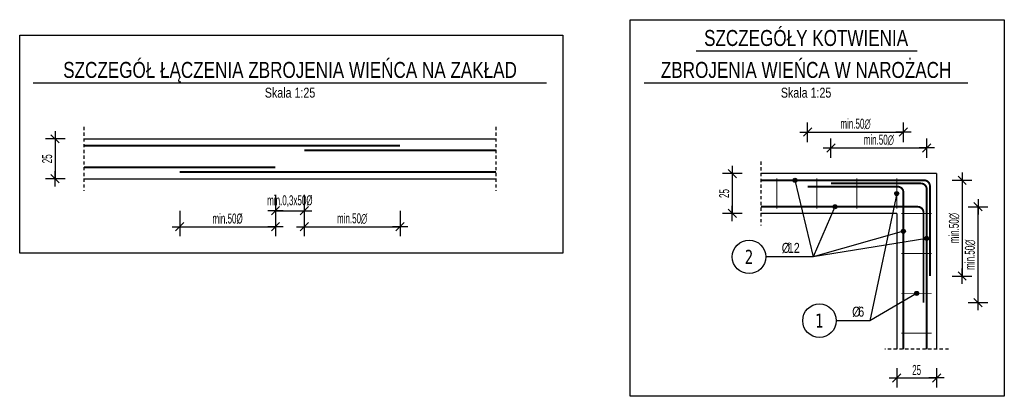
# Model space of a CAD drawing. Header units: millimetres. Extents: x 10513 to 15210, y -3009 to 1704.
# Tile 1 of 18: x 10951 to 11567, y -1974 to -1738. Entities that reach past the tile are written whole.
import ezdxf
from ezdxf.enums import TextEntityAlignment as Align

# ---------------------------------------------------------------- set-up
doc = ezdxf.new("R2010")
doc.units = ezdxf.units.MM
doc.header["$LTSCALE"] = 10
doc.linetypes.add('MP', pattern=[0.36, 0.2, -0.16])
for name, color, linetype in [('1', 2, 'Continuous'), ('BA_wic', 1, 'Continuous'), ('BA_wym', 1, 'Continuous'), ('BZ_lpm', 1, 'MP'), ('BZ_odn', 1, 'Continuous'), ('BZ_opi2', 4, 'Continuous'), ('BZ_opi4', 53, 'Continuous'), ('BZ_P_wid', 3, 'Continuous'), ('BZ_sym', 7, 'Continuous'), ('BZ_txg', 3, 'Continuous'), ('BZ_txs', 2, 'Continuous'), ('BZ_wis', 2, 'Continuous'), ('BZ_wym', 1, 'Continuous')]:
    doc.layers.add(name, color=color, linetype=linetype)
doc.layers.add('BA_obw', color=230, linetype='Continuous', plot=False)
doc.layers.add('BZ_pom', color=6, linetype='Continuous', plot=False)
doc.styles.add('BIKTBG', font='tahoma.ttf', dxfattribs={"width": 0.85})
doc.styles.add('BIKTG', font='bikromsw.shx', dxfattribs={"width": 0.8})
doc.styles.add('BIKTS', font='bikromsw.shx', dxfattribs={"width": 0.8})
doc.styles.add('BIKWYM', font='bikromsw.shx', dxfattribs={"width": 0.6})
doc.dimstyles.new('BA_KR_25_cm', dxfattribs={"dimscale": 0.25, "dimtxt": 25, "dimasz": 1.666667, "dimexe": 24, "dimexo": 0, "dimgap": 0, "dimtad": 0, "dimdec": 1, "dimrnd": 0.5, "dimzin": 9, "dimdsep": 46, "dimtxsty": 'BIKWYM', "dimblk": 'WYM-KR', "dimcen": 0, "dimdle": 20, "dimclrd": 256, "dimclre": 256, "dimclrt": 7, "dimadec": 0, "dimazin": 0, "dimtfac": 0.033333, "dimtdec": 1, "dimtmove": 0, "dimatfit": 3, "dimldrblk": 'WYM-KR', "dimfxl": 1, "dimtvp": 0.8, "dimtolj": 1, "dimarcsym": 0})
doc.dimstyles.new('BZ_KP_25_cm', dxfattribs={"dimscale": 0.25, "dimtxt": 25, "dimasz": 1.666667, "dimexe": 24, "dimexo": 0, "dimgap": 0, "dimtad": 0, "dimdec": 1, "dimrnd": 0.5, "dimzin": 9, "dimdsep": 46, "dimtxsty": 'BIKWYM', "dimblk": 'WYM-KR', "dimblk1": 'WYM-KP', "dimblk2": 'WYM-KP', "dimsah": 1, "dimcen": 0, "dimdle": 20, "dimclrd": 256, "dimclre": 256, "dimclrt": 7, "dimadec": 0, "dimazin": 0, "dimtfac": 0.033333, "dimtdec": 1, "dimtmove": 0, "dimatfit": 3, "dimldrblk": 'WYM-KP', "dimfxl": 1, "dimtvp": 0.8, "dimtolj": 1, "dimarcsym": 0})
doc.dimstyles.new('BZ_KR_25_cm', dxfattribs={"dimscale": 0.25, "dimtxt": 25, "dimasz": 1.666667, "dimexe": 24, "dimexo": 0, "dimgap": 0, "dimtad": 0, "dimdec": 1, "dimrnd": 0.5, "dimzin": 9, "dimdsep": 46, "dimtxsty": 'BIKWYM', "dimblk": 'WYM-KR', "dimcen": 0, "dimdle": 20, "dimclrd": 256, "dimclre": 256, "dimclrt": 2, "dimadec": 0, "dimazin": 0, "dimtfac": 0.033333, "dimtdec": 1, "dimtmove": 0, "dimatfit": 3, "dimldrblk": 'WYM-KR', "dimfxl": 25, "dimfxlon": 1, "dimtvp": 0.8, "dimtolj": 1, "dimarcsym": 0})

# ---------------------------------------------------------------- blocks, each defined once
blk = doc.blocks.new('WYM-KR')
at = {"linetype": 'ByBlock'}
blk.add_line((11.52, 0), (-11.52, 0), dxfattribs=at)
at = {"color": 7, "linetype": 'ByBlock'}
blk.add_line((6.24, 6.24), (-6.24, -6.24), dxfattribs=at)
blk = doc.blocks.new('*D38')
at = {"layer": 'BA_wym', "lineweight": -2}
for p, q in [((11110.86, -1847.77), (11110.86, -1863.77)), ((11128.86, -1847.77), (11128.86, -1863.77)), ((11110.44, -1857.77), (11110.02, -1857.77)), ((11110.86, -1857.77), (11128.86, -1857.77)), ((11129.27, -1857.77), (11129.69, -1857.77))]:
    blk.add_line(p, q, dxfattribs=at)
at = {"layer": 'Defpoints', "color": 0}
for p in [(11110.86, -1847.77), (11128.86, -1847.77), (11128.86, -1857.77)]:
    blk.add_point(p, dxfattribs=at)
at = {"layer": 'BA_wym', "lineweight": -2, "xscale": 0.4166666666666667, "yscale": 0.4166666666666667, "zscale": 0.4166666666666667}
blk.add_blockref('WYM-KR', (11110.86, -1857.77), dxfattribs=at)
at = {"layer": 'BA_wym', "lineweight": -2, "xscale": 0.4166666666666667, "yscale": 0.4166666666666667, "zscale": 0.4166666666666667, "rotation": 180}
blk.add_blockref('WYM-KR', (11128.86, -1857.77), dxfattribs=at)
at = {"layer": 'BA_wym', "color": 7, "lineweight": -2, "insert": (11119.86, -1851.82), "char_height": 6.25, "attachment_point": 5, "style": 'BIKWYM'}
blk.add_mtext('\\A1;min.0,3x50%%C', dxfattribs=at)
blk = doc.blocks.new('*D39')
at = {"layer": 'BA_wym', "lineweight": -2}
for p, q in [((11128.86, -1857.77), (11128.86, -1873.77)), ((11188.86, -1857.77), (11188.86, -1873.77)), ((11129.27, -1867.77), (11188.44, -1867.77))]:
    blk.add_line(p, q, dxfattribs=at)
at = {"layer": 'Defpoints', "color": 0}
for p in [(11128.86, -1857.77), (11188.86, -1857.77), (11188.86, -1867.77)]:
    blk.add_point(p, dxfattribs=at)
at = {"layer": 'BA_wym', "lineweight": -2, "xscale": 0.4166666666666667, "yscale": 0.4166666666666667, "zscale": 0.4166666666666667, "rotation": 180}
blk.add_blockref('WYM-KR', (11128.86, -1867.77), dxfattribs=at)
at = {"layer": 'BA_wym', "lineweight": -2, "xscale": 0.4166666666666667, "yscale": 0.4166666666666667, "zscale": 0.4166666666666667}
blk.add_blockref('WYM-KR', (11188.86, -1867.77), dxfattribs=at)
at = {"layer": 'BA_wym', "color": 7, "lineweight": -2, "insert": (11158.86, -1862.77), "char_height": 6.25, "attachment_point": 5, "style": 'BIKWYM'}
blk.add_mtext('\\A1;\\Fbikromsw.shx|c1;min.50∅', dxfattribs=at)
blk = doc.blocks.new('*D40')
at = {"layer": 'BA_wym', "lineweight": -2}
for p, q in [((11050.86, -1857.77), (11050.86, -1873.77)), ((11110.86, -1857.77), (11110.86, -1873.77)), ((11051.27, -1867.77), (11110.44, -1867.77))]:
    blk.add_line(p, q, dxfattribs=at)
at = {"layer": 'Defpoints', "color": 0}
for p in [(11050.86, -1857.77), (11110.86, -1857.77), (11110.86, -1867.77)]:
    blk.add_point(p, dxfattribs=at)
at = {"layer": 'BA_wym', "lineweight": -2, "xscale": 0.4166666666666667, "yscale": 0.4166666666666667, "zscale": 0.4166666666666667, "rotation": 180}
blk.add_blockref('WYM-KR', (11050.86, -1867.77), dxfattribs=at)
at = {"layer": 'BA_wym', "lineweight": -2, "xscale": 0.4166666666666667, "yscale": 0.4166666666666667, "zscale": 0.4166666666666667}
blk.add_blockref('WYM-KR', (11110.86, -1867.77), dxfattribs=at)
at = {"layer": 'BA_wym', "color": 7, "lineweight": -2, "insert": (11080.86, -1862.77), "char_height": 6.25, "attachment_point": 5, "style": 'BIKWYM'}
blk.add_mtext('\\A1;min.50%%C', dxfattribs=at)
blk = doc.blocks.new('eoprz')
blk = doc.blocks.new('*D41')
at = {"layer": 'BZ_wym', "lineweight": -2}
for p, q in [((10979.11, -1812.77), (10966.86, -1812.77)), ((10972.86, -1813.19), (10972.86, -1837.35)), ((10979.11, -1837.77), (10966.86, -1837.77))]:
    blk.add_line(p, q, dxfattribs=at)
at = {"layer": 'Defpoints', "color": 0}
for p in [(10990.86, -1812.77), (10972.86, -1837.77), (10990.86, -1837.77)]:
    blk.add_point(p, dxfattribs=at)
at = {"layer": 'BZ_wym', "lineweight": -2, "xscale": 0.4166666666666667, "yscale": 0.4166666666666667, "zscale": 0.4166666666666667}
for p, rotation in [((10972.86, -1812.77), 90), ((10972.86, -1837.77), 270)]:
    blk.add_blockref('WYM-KR', p, dxfattribs=dict(at, rotation=rotation))
at = {"layer": 'BZ_wym', "color": 2, "lineweight": -2, "insert": (10967.86, -1825.27), "char_height": 6.25, "attachment_point": 5, "rotation": 90, "style": 'BIKWYM'}
blk.add_mtext('\\A1;25', dxfattribs=at)
blk = doc.blocks.new('*D42')
at = {"layer": 'BZ_wym', "lineweight": -2}
for p, q in [((11403.14, -1834.5), (11390.89, -1834.5)), ((11396.89, -1834.92), (11396.89, -1859.08)), ((11403.14, -1859.5), (11390.89, -1859.5))]:
    blk.add_line(p, q, dxfattribs=at)
at = {"layer": 'Defpoints', "color": 0}
for p in [(11414.89, -1834.5), (11396.89, -1859.5), (11414.89, -1859.5)]:
    blk.add_point(p, dxfattribs=at)
at = {"layer": 'BZ_wym', "lineweight": -2, "xscale": 0.4166666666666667, "yscale": 0.4166666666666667, "zscale": 0.4166666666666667}
for p, rotation in [((11396.89, -1834.5), 90), ((11396.89, -1859.5), 270)]:
    blk.add_blockref('WYM-KR', p, dxfattribs=dict(at, rotation=rotation))
at = {"layer": 'BZ_wym', "color": 2, "lineweight": -2, "insert": (11391.89, -1847), "char_height": 6.25, "attachment_point": 5, "rotation": 90, "style": 'BIKWYM'}
blk.add_mtext('\\A1;25', dxfattribs=at)
blk = doc.blocks.new('*D43')
at = {"layer": 'BZ_wym', "lineweight": -2}
for p, q in [((11499.89, -1956.25), (11499.89, -1968.5)), ((11524.89, -1956.25), (11524.89, -1968.5)), ((11500.31, -1962.5), (11524.48, -1962.5))]:
    blk.add_line(p, q, dxfattribs=at)
at = {"layer": 'Defpoints', "color": 0}
for p in [(11499.89, -1944.5), (11524.89, -1944.5), (11524.89, -1962.5)]:
    blk.add_point(p, dxfattribs=at)
at = {"layer": 'BZ_wym', "lineweight": -2, "xscale": 0.4166666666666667, "yscale": 0.4166666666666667, "zscale": 0.4166666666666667, "rotation": 180}
blk.add_blockref('WYM-KR', (11499.89, -1962.5), dxfattribs=at)
at = {"layer": 'BZ_wym', "lineweight": -2, "xscale": 0.4166666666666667, "yscale": 0.4166666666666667, "zscale": 0.4166666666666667}
blk.add_blockref('WYM-KR', (11524.89, -1962.5), dxfattribs=at)
at = {"layer": 'BZ_wym', "color": 2, "lineweight": -2, "insert": (11512.39, -1957.5), "char_height": 6.25, "attachment_point": 5, "style": 'BIKWYM'}
blk.add_mtext('\\A1;25', dxfattribs=at)
blk = doc.blocks.new('WYM-KP')
blk.add_hatch(color=256).paths.add_polyline_path([(3, 0, 1), (-3, 0, 1)])
blk.add_circle((0, 0), 3)
blk = doc.blocks.new('bik_BlkOpPretU', base_point=(18572.85, 5991.36))
at = {"layer": 'BZ_opi2', "style": 'BIKTBG', "width": 0.8}
blk.add_attdef('NUMER', text='', height=26.25, dxfattribs=at).set_placement((18420.64, 5991.36), align=Align.MIDDLE_CENTER)
at = {"layer": 'BZ_opi4', "style": 'BIKTS', "width": 0.8}
for tag, p in [('SZTUK', (18467.14, 5998.86)), ('PRZEDR_FI', (18535, 5998.86)), ('PRZEKROJ', (18546.43, 5998.86)), ('UWAGA', (18467.14, 5965.11))]:
    blk.add_attdef(tag, p, '', height=18.75, dxfattribs=at)
at = {"layer": 'BZ_pom', "width": 0.8}
for tag, p, height, style in [('POZYCJA', (18452.14, 6028.86), 26.25, 'BIKTBG'), ('GATUNEK', (18346.58, 6028.86), 18.75, 'BIKTS'), ('METODA_L', (18348.57, 5991.36), 18.75, 'BIKTS')]:
    blk.add_attdef(tag, p, '', height=height, dxfattribs=dict(at, style=style))
at = {"layer": 'BZ_wym', "width": 0.8}
for tag, p, height, style, flags in [('PRZEDR_L', (18467.14, 5936.98), 18.75, 'BIKTS', 1), ('DLUGOSC', (18467.14, 5908.86), 18.75, 'BIKTS', 1), ('TYP_PRETA', (18467.14, 5880.73), 18.75, 'BIKTS', 3), ('PRZEDR_NR', (18467.14, 5852.61), 26.25, 'BIKTBG', 1), ('PRZEDR_SZT', (18467.14, 5824.48), 18.75, 'BIKTS', 1), ('EURO_KOD', (18467.14, 5796.36), 18.75, 'BIKTS', 3), ('EURO_KOD_SEGMENTY', (18507.85, 5796.36), 18.75, 'BIKTS', 3), ('HAK_1', (18467.14, 5768.23), 18.75, 'BIKTS', 3), ('HAK_2', (18467.14, 5740.11), 18.75, 'BIKTS', 3), ('ID', (18467.14, 5711.98), 18.75, 'BIKTS', 3), ('ID_C', (18467.14, 5683.86), 18.75, 'BIKTS', 3), ('b_atr_0', (18467.14, 5655.73), 18.75, 'BIKTS', 3)]:
    blk.add_attdef(tag, p, '', height=height, dxfattribs=dict(at, style=style, flags=flags))
blk = doc.blocks.new('*D44')
at = {"layer": 'BZ_wym', "lineweight": -2}
for p, q in [((11458.69, -1824.75), (11458.69, -1812.5)), ((11518.69, -1824.75), (11518.69, -1812.5)), ((11459.11, -1818.5), (11518.28, -1818.5))]:
    blk.add_line(p, q, dxfattribs=at)
at = {"layer": 'Defpoints', "color": 0}
for p in [(11518.69, -1818.5), (11458.69, -1828.5), (11518.69, -1828.5)]:
    blk.add_point(p, dxfattribs=at)
at = {"layer": 'BZ_wym', "lineweight": -2, "xscale": 0.4166666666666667, "yscale": 0.4166666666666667, "zscale": 0.4166666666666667, "rotation": 180}
blk.add_blockref('WYM-KR', (11458.69, -1818.5), dxfattribs=at)
at = {"layer": 'BZ_wym', "lineweight": -2, "xscale": 0.4166666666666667, "yscale": 0.4166666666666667, "zscale": 0.4166666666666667}
blk.add_blockref('WYM-KR', (11518.69, -1818.5), dxfattribs=at)
at = {"layer": 'BZ_wym', "color": 2, "lineweight": -2, "insert": (11488.69, -1813.5), "char_height": 6.25, "attachment_point": 5, "style": 'BIKWYM'}
blk.add_mtext('\\A1;\\Fbikromsw.shx|c1;\\C7;min.50∅', dxfattribs=at)
blk = doc.blocks.new('*D45')
at = {"layer": 'BZ_wym', "lineweight": -2}
for p, q in [((11444.09, -1814.75), (11444.09, -1802.5)), ((11504.09, -1814.75), (11504.09, -1802.5)), ((11444.51, -1808.5), (11503.68, -1808.5))]:
    blk.add_line(p, q, dxfattribs=at)
at = {"layer": 'Defpoints', "color": 0}
for p in [(11504.09, -1808.5), (11444.09, -1818.5), (11504.09, -1818.5)]:
    blk.add_point(p, dxfattribs=at)
at = {"layer": 'BZ_wym', "lineweight": -2, "xscale": 0.4166666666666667, "yscale": 0.4166666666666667, "zscale": 0.4166666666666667, "rotation": 180}
blk.add_blockref('WYM-KR', (11444.09, -1808.5), dxfattribs=at)
at = {"layer": 'BZ_wym', "lineweight": -2, "xscale": 0.4166666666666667, "yscale": 0.4166666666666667, "zscale": 0.4166666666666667}
blk.add_blockref('WYM-KR', (11504.09, -1808.5), dxfattribs=at)
at = {"layer": 'BZ_wym', "color": 2, "lineweight": -2, "insert": (11474.09, -1803.5), "char_height": 6.25, "attachment_point": 5, "style": 'BIKWYM'}
blk.add_mtext('\\A1;\\Fbikromsw.shx|c1;\\C7;min.50∅', dxfattribs=at)
blk = doc.blocks.new('*D46')
at = {"layer": 'BZ_wym', "lineweight": -2}
for p, q in [((11534.64, -1838.7), (11546.89, -1838.7)), ((11540.89, -1839.12), (11540.89, -1898.28)), ((11534.64, -1898.7), (11546.89, -1898.7))]:
    blk.add_line(p, q, dxfattribs=at)
at = {"layer": 'Defpoints', "color": 0}
for p in [(11530.89, -1838.7), (11530.89, -1898.7), (11540.89, -1898.7)]:
    blk.add_point(p, dxfattribs=at)
at = {"layer": 'BZ_wym', "lineweight": -2, "xscale": 0.4166666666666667, "yscale": 0.4166666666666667, "zscale": 0.4166666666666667}
for p, rotation in [((11540.89, -1838.7), 90), ((11540.89, -1898.7), 270)]:
    blk.add_blockref('WYM-KR', p, dxfattribs=dict(at, rotation=rotation))
at = {"layer": 'BZ_wym', "color": 2, "lineweight": -2, "insert": (11535.89, -1868.7), "char_height": 6.25, "attachment_point": 5, "rotation": 90, "style": 'BIKWYM'}
blk.add_mtext('\\A1;\\Fbikromsw.shx|c1;\\C7;min.50∅', dxfattribs=at)
blk = doc.blocks.new('*D47')
at = {"layer": 'BZ_wym', "lineweight": -2}
for p, q in [((11544.64, -1855.3), (11556.89, -1855.3)), ((11550.89, -1914.88), (11550.89, -1855.72)), ((11544.64, -1915.3), (11556.89, -1915.3))]:
    blk.add_line(p, q, dxfattribs=at)
at = {"layer": 'Defpoints', "color": 0}
for p in [(11540.89, -1855.3), (11550.89, -1855.3), (11540.89, -1915.3)]:
    blk.add_point(p, dxfattribs=at)
at = {"layer": 'BZ_wym', "lineweight": -2, "xscale": 0.4166666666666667, "yscale": 0.4166666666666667, "zscale": 0.4166666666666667}
for p, rotation in [((11550.89, -1855.3), 90), ((11550.89, -1915.3), 270)]:
    blk.add_blockref('WYM-KR', p, dxfattribs=dict(at, rotation=rotation))
at = {"layer": 'BZ_wym', "color": 2, "lineweight": -2, "insert": (11545.89, -1885.3), "char_height": 6.25, "attachment_point": 5, "rotation": 90, "style": 'BIKWYM'}
blk.add_mtext('\\A1;\\Fbikromsw.shx|c1;\\C7;min.50∅', dxfattribs=at)

msp = doc.modelspace()

# ---------------------------------------------------------------- linework, layer by layer
at = {"layer": '1'}
for p, q in [((11524.89, -1834.5), (11414.89, -1834.5)), ((11524.89, -1834.5), (11524.89, -1944.5)), ((11499.89, -1859.5), (11414.89, -1859.5)), ((11499.89, -1859.5), (11499.89, -1944.5))]:
    msp.add_line(p, q, dxfattribs=at)
at = {"layer": 'BA_obw'}
for points in [[(11333.02, -1738.17), (11567.29, -1738.17), (11567.29, -1973.96), (11333.02, -1973.96)], [(10950.66, -1747.77), (11290.88, -1747.77), (11290.88, -1884.37), (10950.66, -1884.37)]]:
    msp.add_lwpolyline(points, close=True, dxfattribs=at)
at = {"layer": 'BA_wic', "linetype": 'MP'}
for p, q in [((10990.86, -1805.27), (10990.86, -1845.27)), ((11248.86, -1805.27), (11248.86, -1845.27))]:
    msp.add_line(p, q, dxfattribs=at)
at = {"layer": 'BZ_lpm'}
for p, q in [((11414.89, -1827), (11414.89, -1867)), ((11532.39, -1944.5), (11492.39, -1944.5))]:
    msp.add_line(p, q, dxfattribs=at)
at = {"layer": 'BZ_odn', "color": 252, "lineweight": -2}
for centre in [(11407.43, -1886.66), (11451.51, -1926.63)]:
    msp.add_circle(centre, 10.5, dxfattribs=at)
at = {"layer": 'BZ_P_wid', "lineweight": -2}
for points, const_width in [([(10990.86, -1816.97), (11188.86, -1816.97)], 1.2), ([(11128.86, -1819.97), (11248.86, -1819.97)], 1.2), ([(10990.86, -1830.57), (11110.86, -1830.57)], 1.2), ([(11050.86, -1833.57), (11248.86, -1833.57)], 1.2), ([(11424.89, -1856.5), (11424.89, -1837.5)], 0.6), ([(11449.89, -1856.5), (11449.89, -1837.5)], 0.6), ([(11474.89, -1856.5), (11474.89, -1837.5)], 0.6), ([(11499.89, -1856.5), (11499.89, -1837.5)], 0.6), ([(11502.89, -1859.5), (11521.89, -1859.5)], 0.6), ([(11502.89, -1884.5), (11521.89, -1884.5)], 0.6), ([(11502.89, -1909.5), (11521.89, -1909.5)], 0.6), ([(11502.89, -1934.5), (11521.89, -1934.5)], 0.6)]:
    msp.add_lwpolyline(points, dxfattribs=dict(at, const_width=const_width))
at = {"layer": 'BZ_P_wid', "lineweight": -2, "const_width": 1.2}
for points in [[(11520.69, -1898.7), (11520.69, -1842.3, 0.414214), (11517.09, -1838.7), (11414.89, -1838.7)], [(11444.09, -1842.7), (11500.49, -1842.7, -0.414214), (11504.09, -1846.3), (11504.09, -1944.5)], [(11458.69, -1840.7), (11515.09, -1840.7, -0.414214), (11518.69, -1844.3), (11518.69, -1944.5)], [(11516.69, -1915.3), (11516.69, -1858.9, 0.414214), (11513.09, -1855.3), (11414.89, -1855.3)]]:
    msp.add_lwpolyline(points, format="xyb", dxfattribs=at)
at = {"layer": 'BZ_txg'}
for points in [[(11374.27, -1757.62), (11512.69, -1757.62)], [(10959.14, -1777.62), (11280.58, -1777.62)], [(11341.77, -1777.62), (11544.54, -1777.62)]]:
    msp.add_lwpolyline(points, dxfattribs=at)
at = {"layer": 'BZ_wis'}
for p, q in [((10990.86, -1812.77), (11248.86, -1812.77)), ((10990.86, -1837.77), (11248.86, -1837.77))]:
    msp.add_line(p, q, dxfattribs=at)

# ---------------------------------------------------------------- block references
at = {"lineweight": -2}
ref = msp.add_blockref('bik_BlkOpPretU', (11440.55, -1886.66), dxfattribs=at)
ref.add_attrib('NUMER', '2', dxfattribs={"layer": 'BZ_opi2', "lineweight": -2, "height": 8.75, "style": 'BIKTBG', "width": 0.8}).set_placement((11407.43, -1886.66), align=Align.MIDDLE_CENTER)
ref.add_attrib('PRZEKROJ', '12', (11431.74, -1884.16), dxfattribs={"layer": 'BZ_opi4', "lineweight": -2, "height": 6.25, "style": 'BIKTS', "width": 0.8})
ref.add_attrib('PRZEDR_FI', '%%c', (11427.93, -1884.16), dxfattribs={"layer": 'BZ_opi4', "lineweight": -2, "height": 6.25, "style": 'BIKTS', "width": 0.8})
ref = msp.add_blockref('bik_BlkOpPretU', (11479.87, -1926.63), dxfattribs=at)
ref.add_attrib('NUMER', '1', dxfattribs={"layer": 'BZ_opi2', "lineweight": -2, "height": 8.75, "style": 'BIKTBG', "width": 0.8}).set_placement((11451.51, -1926.63), align=Align.MIDDLE_CENTER)
ref.add_attrib('PRZEKROJ', '6', (11475.82, -1924.13), dxfattribs={"layer": 'BZ_opi4', "lineweight": -2, "height": 6.25, "style": 'BIKTS', "width": 0.8})
ref.add_attrib('PRZEDR_FI', '%%c', (11472.01, -1924.13), dxfattribs={"layer": 'BZ_opi4', "lineweight": -2, "height": 6.25, "style": 'BIKTS', "width": 0.8})
at = {"layer": 'BZ_sym'}
ref = msp.add_blockref('eoprz', (11443.16, -1757.62), dxfattribs=dict(at, xscale=0.25, yscale=0.25, zscale=0.25))
ref.add_attrib('Nazwa', 'SZCZEGÓŁY KOTWIENIA', dxfattribs={"layer": 'BZ_txg', "height": 10, "style": 'BIKTG', "width": 0.8}).set_placement((11443.16, -1749.62), align=Align.MIDDLE_CENTER)
ref = msp.add_blockref('eoprz', (11119.98, -1777.62), dxfattribs=dict(at, xscale=0.25, yscale=0.25, zscale=0.25))
ref.add_attrib('Nazwa', 'SZCZEGÓŁ ŁĄCZENIA ZBROJENIA WIEŃCA NA ZAKŁAD', dxfattribs={"layer": 'BZ_txg', "height": 10, "style": 'BIKTG', "width": 0.8}).set_placement((11119.98, -1769.62), align=Align.MIDDLE_CENTER)
ref.add_attrib('Skala', 'Skala 1:25', dxfattribs={"layer": 'BZ_txs', "height": 6.25, "style": 'BIKTS', "width": 0.8}).set_placement((11119.98, -1783.87), align=Align.MIDDLE_CENTER)
ref = msp.add_blockref('eoprz', (11443.16, -1777.62), dxfattribs=dict(at, xscale=0.25, yscale=0.25, zscale=0.25))
ref.add_attrib('Nazwa', 'ZBROJENIA WIEŃCA W NAROŻACH', dxfattribs={"layer": 'BZ_txg', "height": 10, "style": 'BIKTG', "width": 0.8}).set_placement((11443.16, -1769.62), align=Align.MIDDLE_CENTER)
ref.add_attrib('Skala', 'Skala 1:25', dxfattribs={"layer": 'BZ_txs', "height": 6.25, "style": 'BIKTS', "width": 0.8}).set_placement((11443.16, -1783.87), align=Align.MIDDLE_CENTER)

# ---------------------------------------------------------------- dimensions: what is measured, and where the dimension line sits
at = {"layer": 'BA_wym', "lineweight": -2}
dim = msp.add_linear_dim(base=(11128.86, -1857.77), p1=(11110.86, -1847.77), p2=(11128.86, -1847.77), text='min.0,3x50%%C', dimstyle='BA_KR_25_cm', override={"dimtxsty": 'BIKWYM', "dimatfit": 1}, dxfattribs=at)
dim.commit()
dim.dimension.update_dxf_attribs({"geometry": '*D38', "text_midpoint": (11119.86, -1857.77), "dimtype": 160})
for base, p1, p2, text, picture, middle in [((11110.86, -1867.77), (11050.86, -1857.77), (11110.86, -1857.77), 'min.50%%C', '*D40', (11080.86, -1862.77)), ((11188.86, -1867.77), (11128.86, -1857.77), (11188.86, -1857.77), '\\Fbikromsw.shx|c1;min.50∅', '*D39', (11158.86, -1862.77))]:
    dim = msp.add_linear_dim(base=base, p1=p1, p2=p2, text=text, dimstyle='BA_KR_25_cm', override={"dimtxsty": 'BIKWYM', "dimatfit": 1}, dxfattribs=at)
    dim.commit()
    dim.dimension.update_dxf_attribs({"geometry": picture, "text_midpoint": middle})
at = {"layer": 'BZ_wym', "lineweight": -2}
for base, p1, p2, picture, middle in [((11504.09, -1808.5), (11444.09, -1818.5), (11504.09, -1818.5), '*D45', (11474.09, -1803.5)), ((11518.69, -1818.5), (11458.69, -1828.5), (11518.69, -1828.5), '*D44', (11488.69, -1813.5))]:
    dim = msp.add_linear_dim(base=base, p1=p1, p2=p2, text='\\Fbikromsw.shx|c1;\\C7;min.50∅', dimstyle='BZ_KR_25_cm', override={"dimtxsty": 'BIKWYM', "dimatfit": 1}, dxfattribs=at)
    dim.commit()
    dim.dimension.update_dxf_attribs({"geometry": picture, "text_midpoint": middle})
for base, p1, p2, picture, middle in [((10972.86, -1837.77), (10990.86, -1812.77), (10990.86, -1837.77), '*D41', (10967.86, -1825.27)), ((11396.89, -1859.5), (11414.89, -1834.5), (11414.89, -1859.5), '*D42', (11391.89, -1847))]:
    dim = msp.add_linear_dim(base=base, p1=p1, p2=p2, angle=90, dimstyle='BZ_KR_25_cm', override={"dimatfit": 1}, dxfattribs=at)
    dim.commit()
    dim.dimension.update_dxf_attribs({"geometry": picture, "text_midpoint": middle})
for base, p1, p2, picture, middle in [((11540.89, -1898.7), (11530.89, -1838.7), (11530.89, -1898.7), '*D46', (11535.89, -1868.7)), ((11550.89, -1855.3), (11540.89, -1915.3), (11540.89, -1855.3), '*D47', (11545.89, -1885.3))]:
    dim = msp.add_linear_dim(base=base, p1=p1, p2=p2, angle=90, text='\\Fbikromsw.shx|c1;\\C7;min.50∅', dimstyle='BZ_KR_25_cm', override={"dimtxsty": 'BIKWYM', "dimatfit": 1}, dxfattribs=at)
    dim.commit()
    dim.dimension.update_dxf_attribs({"geometry": picture, "text_midpoint": middle})
dim = msp.add_linear_dim(base=(11524.89, -1962.5), p1=(11499.89, -1944.5), p2=(11524.89, -1944.5), dimstyle='BZ_KR_25_cm', override={"dimatfit": 1}, dxfattribs=at)
dim.commit()
dim.dimension.update_dxf_attribs({"geometry": '*D43', "text_midpoint": (11512.39, -1957.5)})

# ---------------------------------------------------------------- leaders
at = {"layer": 'BZ_odn', "color": 252, "lineweight": -2}
for points in [[(11436.2, -1838.7), (11447.59, -1886.66), (11417.93, -1886.66)], [(11499.89, -1847), (11483.16, -1926.63), (11462.01, -1926.63)], [(11461.25, -1855.3), (11447.59, -1886.66), (11417.93, -1886.66)], [(11504.09, -1870.61), (11447.59, -1886.66), (11417.93, -1886.66)], [(11518.69, -1875.12), (11447.59, -1886.66), (11417.93, -1886.66)], [(11512.39, -1909.5), (11483.16, -1926.63), (11462.01, -1926.63)]]:
    msp.add_leader(points, dimstyle='BZ_KP_25_cm', override={"dimclrd": 252}, dxfattribs=at)

doc.saveas('drawing.dxf')
